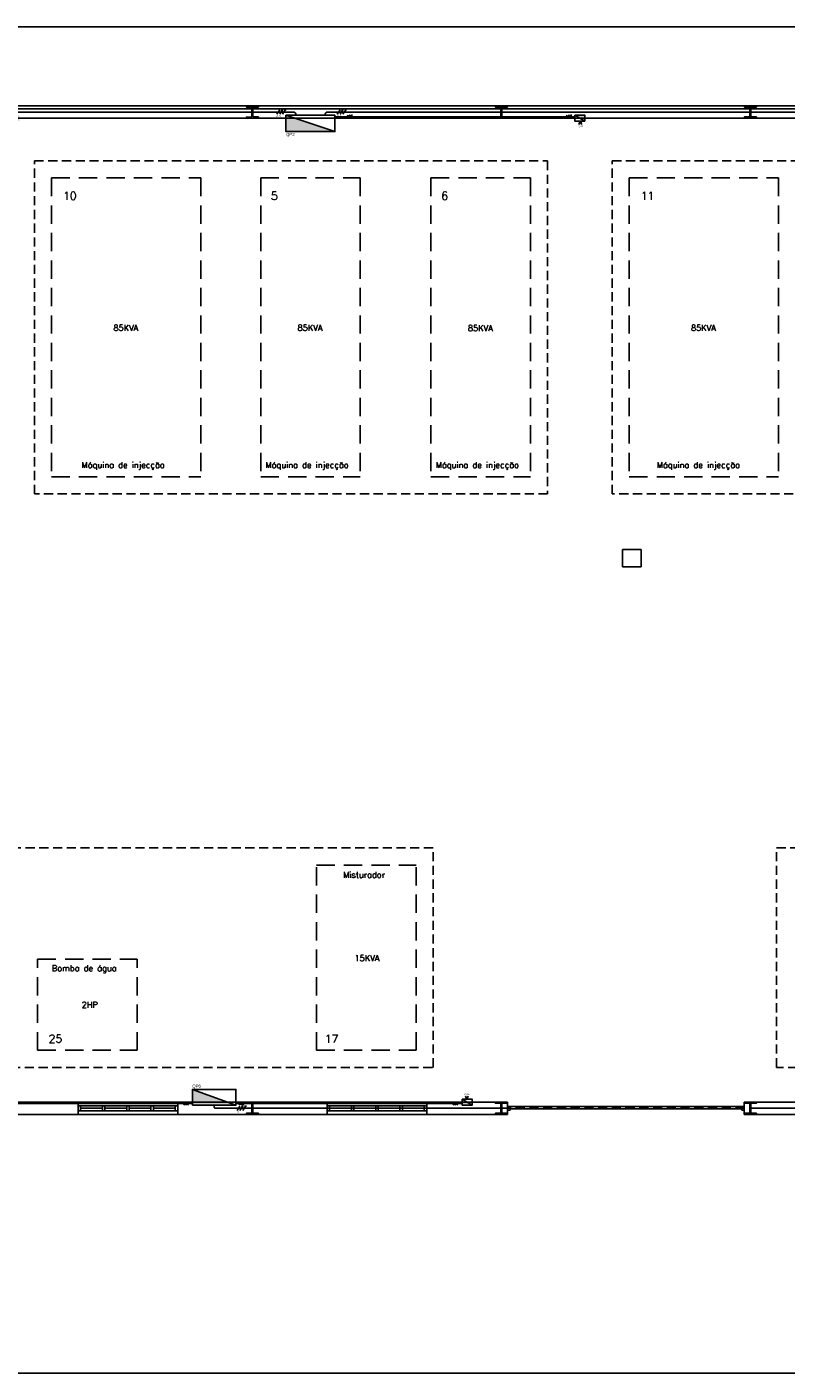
# Model space of a CAD drawing. Header units: millimetres. Extents: x -559 to 10735, y -2326 to 222.
# Tile 37 of 106: x 134 to 176, y 73 to 147. Entities that reach past the tile are written whole.
import ezdxf

# ---------------------------------------------------------------- set-up
doc = ezdxf.new("R2010")
doc.units = ezdxf.units.MM
doc.header["$LTSCALE"] = 4
doc.linetypes.add('HIDDEN', pattern=[0.375, 0.25, -0.125])
doc.linetypes.add('HIDDEN2', pattern=[0.1875, 0.125, -0.0625])
for name, color, linetype in [('Caminhos entre Quadros Eletricos', 2, 'Continuous'), ('Extremos da Area Total', 253, 'Continuous'), ('Identificaçao de Comodos', 251, 'Continuous'), ('Planta Baixa', 251, 'Continuous'), ('Quadros de Alimentaçao', 30, 'Continuous'), ('Quadros de Tomadas', 20, 'Continuous'), ('Separaçao de Cargas', 82, 'Continuous')]:
    doc.layers.add(name, color=color, linetype=linetype)
doc.styles.add('ROMANS8', font='romans8', dxfattribs={"height": 0.2})

# ---------------------------------------------------------------- blocks, each defined once
blk = doc.blocks.new('AUW01D3S-flat-19-flat-1')
at = {"color": 9}
for p, q in [((0, 0.125), (-2, 0.125)), ((0, -0.125), (-2, -0.125))]:
    blk.add_line(p, q, dxfattribs=at)
blk = doc.blocks.new('AUD18D1S-flat-49-flat-1')
at = {"color": 9}
for p, q in [((-2, -0.125), (-2, 0.125)), ((0, 0.125), (0, -0.125))]:
    blk.add_line(p, q, dxfattribs=at)
blk = doc.blocks.new('AUD19D1S-flat-49-flat-1')
at = {"color": 9}
for p, q in [((-2, 0), (-2, 0)), ((0, 0), (0, 0))]:
    blk.add_line(p, q, dxfattribs=at)
blk = doc.blocks.new('AUD37D1S-flat-137-flat-1')
at = {"color": 9}
for p, q in [((-0.05, 0.05), (-0.05, -0.05)), ((0, 0.05), (-0.05, 0.05)), ((0, -0.05), (0, 0.05)), ((-0.05, -0.05), (0, -0.05))]:
    blk.add_line(p, q, dxfattribs=at)
at = {"color": 9, "width": 0.5, "flags": 3}
for p in [(-0.05, 0), (-0.05, -0.05)]:
    blk.add_attdef('JAMBPT', p, '', height=0.01, rotation=180, dxfattribs=at)
at = {"color": 9, "oblique": 36.8699, "width": 1.25, "flags": 3}
for p in [(-0.05, 0.05), (-0.05, 0), (-0.05, -0.05)]:
    blk.add_attdef('JAMBPT', p, '', height=0.00632, rotation=243.4349, dxfattribs=at)
blk = doc.blocks.new('AUD37D1S-flat-136-flat-1')
at = {"color": 9}
for p, q in [((0, -0.05), (0, 0.05)), ((0, 0.05), (0.05, 0.05)), ((0.05, 0.05), (0.05, -0.05)), ((0.05, -0.05), (0, -0.05))]:
    blk.add_line(p, q, dxfattribs=at)
at = {"color": 9, "text_generation_flag": 4, "width": 1.25, "flags": 3}
for p in [(0.05, 0.05), (0.05, 0), (0.05, -0.05)]:
    blk.add_attdef('JAMBPT', p, '', height=0.00632, rotation=296.5651, dxfattribs=at)
at = {"color": 9, "text_generation_flag": 4, "width": 0.5, "flags": 3}
for p in [(0.05, 0), (0.05, -0.05)]:
    blk.add_attdef('JAMBPT', p, '', height=0.01, dxfattribs=at)
blk = doc.blocks.new('AUD40D1S-flat-38-flat-1')
at = {"color": 9}
for p, q in [((-1, 0.05), (-1, -0.05)), ((1, 0.05), (-1, 0.05)), ((1, -0.05), (1, 0.05)), ((-1, -0.05), (1, -0.05))]:
    blk.add_line(p, q, dxfattribs=at)
blk = doc.blocks.new('AUD40D1S-flat-37-flat-1')
at = {"color": 9}
for p, q in [((-1, 0.05), (-1, -0.05)), ((1, 0.05), (-1, 0.05)), ((1, -0.05), (1, 0.05)), ((-1, -0.05), (1, -0.05))]:
    blk.add_line(p, q, dxfattribs=at)
blk = doc.blocks.new('AUD37D1S-flat-135-flat-1')
at = {"color": 9}
for p, q in [((-0.05, 0.05), (-0.05, -0.05)), ((0, 0.05), (-0.05, 0.05)), ((0, -0.05), (0, 0.05)), ((-0.05, -0.05), (0, -0.05))]:
    blk.add_line(p, q, dxfattribs=at)
at = {"color": 9, "width": 0.5, "flags": 3}
for p in [(-0.05, 0), (-0.05, -0.05)]:
    blk.add_attdef('JAMBPT', p, '', height=0.01, rotation=180, dxfattribs=at)
at = {"color": 9, "oblique": 36.8699, "width": 1.25, "flags": 3}
for p in [(-0.05, 0.05), (-0.05, 0), (-0.05, -0.05)]:
    blk.add_attdef('JAMBPT', p, '', height=0.00632, rotation=243.4349, dxfattribs=at)
blk = doc.blocks.new('AUD37D1S-flat-134-flat-1')
at = {"color": 9}
for p, q in [((-0.05, 0.05), (-0.05, -0.05)), ((0, 0.05), (-0.05, 0.05)), ((0, -0.05), (0, 0.05)), ((-0.05, -0.05), (0, -0.05))]:
    blk.add_line(p, q, dxfattribs=at)
at = {"color": 9, "width": 0.5, "flags": 3}
for p in [(-0.05, 0), (-0.05, -0.05)]:
    blk.add_attdef('JAMBPT', p, '', height=0.01, rotation=180, dxfattribs=at)
at = {"color": 9, "oblique": 36.8699, "width": 1.25, "flags": 3}
for p in [(-0.05, 0.05), (-0.05, 0), (-0.05, -0.05)]:
    blk.add_attdef('JAMBPT', p, '', height=0.00632, rotation=243.4349, dxfattribs=at)
blk = doc.blocks.new('AUD37D1S-flat-133-flat-1')
at = {"color": 9}
for p, q in [((-0.05, 0.05), (-0.05, -0.05)), ((0, 0.05), (-0.05, 0.05)), ((0, -0.05), (0, 0.05)), ((-0.05, -0.05), (0, -0.05))]:
    blk.add_line(p, q, dxfattribs=at)
at = {"color": 9, "width": 0.5, "flags": 3}
for p in [(-0.05, 0), (-0.05, -0.05)]:
    blk.add_attdef('JAMBPT', p, '', height=0.01, rotation=180, dxfattribs=at)
at = {"color": 9, "oblique": 36.8699, "width": 1.25, "flags": 3}
for p in [(-0.05, 0.05), (-0.05, 0), (-0.05, -0.05)]:
    blk.add_attdef('JAMBPT', p, '', height=0.00632, rotation=243.4349, dxfattribs=at)
blk = doc.blocks.new('AUW01D1S-flat-56-flat-1')
at = {"color": 9}
blk.add_line((0.21875, 0), (-0.21875, 0), dxfattribs=at)
blk = doc.blocks.new('AUW01D1S-flat-55-flat-1')
at = {"color": 9}
blk.add_line((0.21875, 0), (-0.21875, 0), dxfattribs=at)
blk = doc.blocks.new('AUW01D1S-flat-54-flat-1')
at = {"color": 9}
blk.add_line((0.21875, 0), (-0.21875, 0), dxfattribs=at)
blk = doc.blocks.new('AUW01D1S-flat-53-flat-1')
at = {"color": 9}
blk.add_line((0.21875, 0), (-0.21875, 0), dxfattribs=at)
blk = doc.blocks.new('AUW01D3S-flat-18-flat-1')
at = {"color": 9}
for p, q in [((0, 0.125), (-2, 0.125)), ((0, -0.125), (-2, -0.125))]:
    blk.add_line(p, q, dxfattribs=at)
blk = doc.blocks.new('AUD18D1S-flat-48-flat-1')
at = {"color": 9}
for p, q in [((-2, -0.125), (-2, 0.125)), ((0, 0.125), (0, -0.125))]:
    blk.add_line(p, q, dxfattribs=at)
blk = doc.blocks.new('AUD19D1S-flat-48-flat-1')
at = {"color": 9}
for p, q in [((-2, 0), (-2, 0)), ((0, 0), (0, 0))]:
    blk.add_line(p, q, dxfattribs=at)
blk = doc.blocks.new('AUD37D1S-flat-132-flat-1')
at = {"color": 9}
for p, q in [((-0.05, 0.05), (-0.05, -0.05)), ((0, 0.05), (-0.05, 0.05)), ((0, -0.05), (0, 0.05)), ((-0.05, -0.05), (0, -0.05))]:
    blk.add_line(p, q, dxfattribs=at)
at = {"color": 9, "width": 0.5, "flags": 3}
for p in [(-0.05, 0), (-0.05, -0.05)]:
    blk.add_attdef('JAMBPT', p, '', height=0.01, rotation=180, dxfattribs=at)
at = {"color": 9, "oblique": 36.8699, "width": 1.25, "flags": 3}
for p in [(-0.05, 0.05), (-0.05, 0), (-0.05, -0.05)]:
    blk.add_attdef('JAMBPT', p, '', height=0.00632, rotation=243.4349, dxfattribs=at)
blk = doc.blocks.new('AUD37D1S-flat-131-flat-1')
at = {"color": 9}
for p, q in [((0, -0.05), (0, 0.05)), ((0, 0.05), (0.05, 0.05)), ((0.05, 0.05), (0.05, -0.05)), ((0.05, -0.05), (0, -0.05))]:
    blk.add_line(p, q, dxfattribs=at)
at = {"color": 9, "text_generation_flag": 4, "width": 1.25, "flags": 3}
for p in [(0.05, 0.05), (0.05, 0), (0.05, -0.05)]:
    blk.add_attdef('JAMBPT', p, '', height=0.00632, rotation=296.5651, dxfattribs=at)
at = {"color": 9, "text_generation_flag": 4, "width": 0.5, "flags": 3}
for p in [(0.05, 0), (0.05, -0.05)]:
    blk.add_attdef('JAMBPT', p, '', height=0.01, dxfattribs=at)
blk = doc.blocks.new('AUD40D1S-flat-36-flat-1')
at = {"color": 9}
for p, q in [((-1, 0.05), (-1, -0.05)), ((1, 0.05), (-1, 0.05)), ((1, -0.05), (1, 0.05)), ((-1, -0.05), (1, -0.05))]:
    blk.add_line(p, q, dxfattribs=at)
blk = doc.blocks.new('AUD40D1S-flat-35-flat-1')
at = {"color": 9}
for p, q in [((-1, 0.05), (-1, -0.05)), ((1, 0.05), (-1, 0.05)), ((1, -0.05), (1, 0.05)), ((-1, -0.05), (1, -0.05))]:
    blk.add_line(p, q, dxfattribs=at)
blk = doc.blocks.new('AUD37D1S-flat-130-flat-1')
at = {"color": 9}
for p, q in [((-0.05, 0.05), (-0.05, -0.05)), ((0, 0.05), (-0.05, 0.05)), ((0, -0.05), (0, 0.05)), ((-0.05, -0.05), (0, -0.05))]:
    blk.add_line(p, q, dxfattribs=at)
at = {"color": 9, "width": 0.5, "flags": 3}
for p in [(-0.05, 0), (-0.05, -0.05)]:
    blk.add_attdef('JAMBPT', p, '', height=0.01, rotation=180, dxfattribs=at)
at = {"color": 9, "oblique": 36.8699, "width": 1.25, "flags": 3}
for p in [(-0.05, 0.05), (-0.05, 0), (-0.05, -0.05)]:
    blk.add_attdef('JAMBPT', p, '', height=0.00632, rotation=243.4349, dxfattribs=at)
blk = doc.blocks.new('AUD37D1S-flat-129-flat-1')
at = {"color": 9}
for p, q in [((-0.05, 0.05), (-0.05, -0.05)), ((0, 0.05), (-0.05, 0.05)), ((0, -0.05), (0, 0.05)), ((-0.05, -0.05), (0, -0.05))]:
    blk.add_line(p, q, dxfattribs=at)
at = {"color": 9, "width": 0.5, "flags": 3}
for p in [(-0.05, 0), (-0.05, -0.05)]:
    blk.add_attdef('JAMBPT', p, '', height=0.01, rotation=180, dxfattribs=at)
at = {"color": 9, "oblique": 36.8699, "width": 1.25, "flags": 3}
for p in [(-0.05, 0.05), (-0.05, 0), (-0.05, -0.05)]:
    blk.add_attdef('JAMBPT', p, '', height=0.00632, rotation=243.4349, dxfattribs=at)
blk = doc.blocks.new('AUD37D1S-flat-128-flat-1')
at = {"color": 9}
for p, q in [((-0.05, 0.05), (-0.05, -0.05)), ((0, 0.05), (-0.05, 0.05)), ((0, -0.05), (0, 0.05)), ((-0.05, -0.05), (0, -0.05))]:
    blk.add_line(p, q, dxfattribs=at)
at = {"color": 9, "width": 0.5, "flags": 3}
for p in [(-0.05, 0), (-0.05, -0.05)]:
    blk.add_attdef('JAMBPT', p, '', height=0.01, rotation=180, dxfattribs=at)
at = {"color": 9, "oblique": 36.8699, "width": 1.25, "flags": 3}
for p in [(-0.05, 0.05), (-0.05, 0), (-0.05, -0.05)]:
    blk.add_attdef('JAMBPT', p, '', height=0.00632, rotation=243.4349, dxfattribs=at)
blk = doc.blocks.new('AUW01D1S-flat-52-flat-1')
at = {"color": 9}
blk.add_line((0.21875, 0), (-0.21875, 0), dxfattribs=at)
blk = doc.blocks.new('AUW01D1S-flat-51-flat-1')
at = {"color": 9}
blk.add_line((0.21875, 0), (-0.21875, 0), dxfattribs=at)
blk = doc.blocks.new('AUW01D1S-flat-50-flat-1')
at = {"color": 9}
blk.add_line((0.21875, 0), (-0.21875, 0), dxfattribs=at)
blk = doc.blocks.new('AUW01D1S-flat-49-flat-1')
at = {"color": 9}
blk.add_line((0.21875, 0), (-0.21875, 0), dxfattribs=at)
blk = doc.blocks.new('AUD18D1S-flat-23-flat-1')
at = {"color": 9}
for p, q in [((0, -0.125), (0, 0.125)), ((4.75, 0.125), (4.75, -0.125))]:
    blk.add_line(p, q, dxfattribs=at)
blk = doc.blocks.new('AUD19D1S-flat-23-flat-1')
at = {"color": 9}
for p, q in [((0, 0), (0, 0)), ((4.75, 0), (4.75, 0))]:
    blk.add_line(p, q, dxfattribs=at)
blk = doc.blocks.new('AUD37D1S-flat-64-flat-1')
at = {"color": 9}
for p, q in [((0, 0.0375), (0, -0.0375)), ((0.05, 0.0375), (0, 0.0375)), ((0.05, -0.0375), (0.05, 0.0375)), ((0, -0.0375), (0.05, -0.0375))]:
    blk.add_line(p, q, dxfattribs=at)
at = {"color": 9, "oblique": 22.61986, "width": 1.083333, "flags": 3}
for p in [(0.05, 0.0375), (0.05, 0), (0.05, -0.0375)]:
    blk.add_attdef('JAMBPT', p, '', height=0.00588, rotation=56.30993, dxfattribs=at)
at = {"color": 9, "width": 0.666667, "flags": 3}
for p in [(0.05, 0.0375), (0.05, 0)]:
    blk.add_attdef('JAMBPT', p, '', height=0.0075, dxfattribs=at)
blk = doc.blocks.new('AUD37D1S-flat-63-flat-1')
at = {"color": 9}
for p, q in [((-0.05, 0.0375), (0, 0.0375)), ((-0.05, -0.0375), (-0.05, 0.0375)), ((0, 0.0375), (0, -0.0375)), ((0, -0.0375), (-0.05, -0.0375))]:
    blk.add_line(p, q, dxfattribs=at)
at = {"color": 9, "text_generation_flag": 4, "flags": 3}
for p, height, rotation, width in [((-0.05, 0.0375), 0.0075, 180, 0.666667), ((-0.05, 0), 0.0075, 180, 0.666667), ((-0.05, 0.0375), 0.00588, 123.69007, 1.083333), ((-0.05, 0), 0.00588, 123.69007, 1.083333), ((-0.05, -0.0375), 0.00588, 123.69007, 1.083333)]:
    blk.add_attdef('JAMBPT', p, '', height=height, rotation=rotation, dxfattribs=dict(at, width=width))
blk = doc.blocks.new('AUD41D1S-flat-13-flat-1')
at = {"color": 9}
for p, q in [((-2.375, 0.0375), (-2.375, -0.0375)), ((2.375, -0.0375), (2.375, 0.0375))]:
    blk.add_line(p, q, dxfattribs=at)
blk = doc.blocks.new('AUD10D1S-flat-2-flat-1')
at = {"color": 9}
for p, q in [((0, 0), (0, -0.05)), ((4.65, 0), (0, 0)), ((4.65, -0.05), (4.65, 0)), ((0, -0.05), (4.65, -0.05))]:
    blk.add_line(p, q, dxfattribs=at)

msp = doc.modelspace()

# ---------------------------------------------------------------- hatches: boundary and pattern name
at = {"layer": 'Quadros de Alimentaçao'}
h = msp.add_hatch(color=256, dxfattribs=at)
h.dxf.hatch_style = 1
h.paths.add_polyline_path([(181.698, 141.876), (181.199, 141.876), (181.199, 141.146), (183.874, 141.146)])
h.paths.add_polyline_path([(181.199, 142.043), (181.199, 141.876), (181.698, 141.876)])
h.paths.add_polyline_path([(195.099, 141.876), (194.473, 141.876), (194.473, 140.697), (199.511, 140.697)])
h.paths.add_polyline_path([(194.473, 142.043), (194.473, 141.876), (195.099, 141.876)])
h.paths.add_polyline_path([(209.16, 141.876), (208.661, 141.876), (208.661, 141.146), (211.335, 141.146)])
h.paths.add_polyline_path([(208.661, 142.043), (208.661, 141.876), (209.16, 141.876)])
h.paths.add_polyline_path([(238.446, 141.876), (237.957, 141.876), (237.957, 141.143), (240.631, 141.143)])
h.paths.add_polyline_path([(237.957, 142.04), (237.957, 141.876), (238.446, 141.876)])
h.paths.add_polyline_path([(89.23, 119.643), (89.23, 118.738), (93.191, 118.738)])
h.paths.add_polyline_path([(85.062, 141.876), (84.33, 141.876), (84.33, 141.138), (88.291, 141.138)])
h.paths.add_polyline_path([(84.33, 142.043), (84.33, 141.876), (85.062, 141.876)])
h.paths.add_polyline_path([(148.3, 142.043), (148.3, 141.876), (148.799, 141.876)])
h.paths.add_polyline_path([(148.799, 141.876), (148.3, 141.876), (148.3, 141.146), (150.974, 141.146)])
h.paths.add_polyline_path([(113.926, 142.043), (113.926, 141.876), (114.426, 141.876)])
h.paths.add_polyline_path([(114.426, 141.876), (113.926, 141.876), (113.926, 141.472), (115.634, 141.472)])
h.paths.add_polyline_path([(62.998, 119.231), (62.998, 118.738), (64.346, 118.738)])
h.paths.add_polyline_path([(64.346, 118.738), (62.998, 118.738), (62.998, 118.67), (64.532, 118.67)])
h.paths.add_polyline_path([(55.125, 95.926), (54.29, 93.554), (55.125, 93.554)])
h.paths.add_polyline_path([(55.295, 96.408), (55.125, 95.926), (55.125, 93.554), (55.295, 93.554)])
h = msp.add_hatch(dxfattribs=at)
h.set_pattern_fill('ANGLE', color=256)
h.set_pattern_definition([(0, (0, 0), (0, 6.985), [5.08, -1.905]), (90, (0, 0), (-6.985, 4e-16), [5.08, -1.905])])
h.paths.add_polyline_path([(148.799, 141.876), (148.3, 141.876), (148.3, 141.146), (150.974, 141.146)])
h.paths.add_polyline_path([(148.3, 142.043), (148.3, 141.876), (148.799, 141.876)])
h.paths.add_polyline_path([(181.199, 142.043), (181.199, 141.876), (181.698, 141.876)])
h.paths.add_polyline_path([(181.698, 141.876), (181.199, 141.876), (181.199, 141.146), (183.874, 141.146)])
h = msp.add_hatch(color=256, dxfattribs=at)
h.dxf.hatch_style = 1
h.paths.add_polyline_path([(143.189, 88.865), (143.189, 88.177), (145.092, 88.177)])
h.paths.add_polyline_path([(145.092, 88.177), (143.189, 88.177), (143.189, 88.007), (145.562, 88.007)])
at = {"layer": 'Quadros de Tomadas'}
h = msp.add_hatch(color=256, dxfattribs=at)
h.dxf.hatch_style = 1
h.paths.add_polyline_path([(212.568, 88.177), (212.303, 88.177), (212.303, 88.007), (212.841, 88.007)])
h.paths.add_polyline_path([(212.303, 88.341), (212.303, 88.177), (212.568, 88.177)])
h.paths.add_polyline_path([(158.189, 88.177), (157.924, 88.177), (157.924, 88.007), (158.462, 88.007)])
h.paths.add_polyline_path([(157.924, 88.341), (157.924, 88.177), (158.189, 88.177)])
h.paths.add_polyline_path([(103.576, 88.177), (103.361, 88.177), (103.361, 87.975), (103.899, 87.975)])
h.paths.add_polyline_path([(103.361, 88.31), (103.361, 88.177), (103.576, 88.177)])
h.paths.add_polyline_path([(133.742, 142.043), (133.204, 142.043), (133.473, 141.876), (133.742, 141.876)])
h.paths.add_polyline_path([(133.742, 141.876), (133.473, 141.876), (133.742, 141.709)])
h.paths.add_polyline_path([(164.616, 142.043), (164.077, 142.043), (164.347, 141.876), (164.616, 141.876)])
h.paths.add_polyline_path([(164.616, 141.876), (164.347, 141.876), (164.616, 141.709)])
h.paths.add_polyline_path([(223.968, 142.043), (223.429, 142.043), (223.699, 141.876), (223.968, 141.876)])
h.paths.add_polyline_path([(223.968, 141.876), (223.699, 141.876), (223.968, 141.709)])

# ---------------------------------------------------------------- linework, layer by layer
at = {"layer": 'Caminhos entre Quadros Eletricos'}
for p, q in [((195.11, 142.386), (79.161, 142.386)), ((115.745, 142.216), (148.672, 142.216)), ((147.805, 142.096), (147.958, 142.335)), ((147.958, 142.096), (148.08, 142.287)), ((148.11, 142.335), (148.111, 142.335)), ((148.111, 142.096), (148.263, 142.335)), ((148.212, 142.335), (148.315, 142.335)), ((150.602, 142.216), (181.574, 142.216)), ((151.101, 142.096), (151.254, 142.335)), ((151.254, 142.096), (151.375, 142.287)), ((151.406, 142.096), (151.559, 142.335)), ((151.507, 142.335), (151.611, 142.335)), ((144.375, 87.918), (144.375, 88.007)), ((144.459, 87.837), (160.089, 87.837)), ((145.636, 87.717), (145.788, 87.956)), ((145.788, 87.717), (145.91, 87.908)), ((145.941, 87.956), (145.941, 87.956)), ((145.941, 87.717), (146.094, 87.956)), ((146.042, 87.956), (146.145, 87.956)), ((173.63, 87.837), (202.852, 87.837))]:
    msp.add_line(p, q, dxfattribs=at)
at = {"layer": 'Caminhos entre Quadros Eletricos', "linetype": 'HIDDEN2'}
msp.add_line((160.089, 87.837), (173.63, 87.837), dxfattribs=at)
at = {"layer": 'Caminhos entre Quadros Eletricos'}
for points in [[(148.847, 142.043, 0.419009), (148.672, 142.216, -0.008172)], [(150.427, 142.043, -0.419009), (150.602, 142.216, 0.008172)], [(144.375, 87.918, 0.422964), (144.459, 87.837, -0.014893)]]:
    msp.add_lwpolyline(points, format="xyb", dxfattribs=at)
for centre in [(148.095, 142.311), (151.391, 142.311), (145.925, 87.932)]:
    msp.add_circle(centre, 0.0286, dxfattribs=at)
at = {"layer": 'Extremos da Area Total'}
msp.add_lwpolyline([(21.355, 138.299), (21.355, 146.86), (275.645, 146.86), (275.645, 73.385), (21.355, 73.385), (21.355, 136.858)], dxfattribs=at)
at = {"layer": 'Planta Baixa'}
for p, q in [((94.195, 142.556), (245.709, 142.556)), ((94.195, 141.876), (245.709, 141.876)), ((136.951, 88.177), (128.794, 88.177)), ((150.546, 88.177), (142.389, 88.177)), ((160.402, 88.177), (155.984, 88.177)), ((177.735, 88.177), (173.317, 88.177)), ((128.794, 87.497), (136.951, 87.497)), ((142.389, 87.497), (150.546, 87.497)), ((155.984, 87.497), (160.402, 87.497)), ((166.86, 87.939), (166.86, 87.803)), ((173.317, 87.497), (177.735, 87.497))]:
    msp.add_line(p, q, dxfattribs=at)
at = {"layer": 'Planta Baixa', "linetype": 'HIDDEN'}
for p, q in [((135.498, 138.618), (143.655, 138.618)), ((135.498, 138.618), (135.498, 122.304)), ((143.655, 138.618), (143.655, 122.304)), ((146.918, 138.618), (152.356, 138.618)), ((146.918, 138.618), (146.918, 122.304)), ((152.356, 138.618), (152.356, 122.304)), ((156.217, 138.618), (161.655, 138.618)), ((156.217, 138.618), (156.217, 122.304)), ((161.655, 138.618), (161.655, 122.304)), ((167.038, 138.618), (167.038, 122.304)), ((167.038, 138.618), (175.195, 138.618)), ((175.195, 138.618), (175.195, 122.304)), ((135.498, 122.304), (143.655, 122.304)), ((146.918, 122.304), (152.356, 122.304)), ((156.217, 122.304), (161.655, 122.304)), ((167.038, 122.304), (175.195, 122.304)), ((149.963, 91.001), (149.963, 101.116)), ((149.963, 101.116), (155.401, 101.116)), ((155.401, 91.001), (155.401, 101.116)), ((134.737, 95.977), (140.175, 95.977)), ((134.737, 91.001), (134.737, 95.977)), ((140.175, 91.001), (140.175, 95.977)), ((134.737, 91.001), (140.175, 91.001)), ((149.963, 91.001), (155.401, 91.001))]:
    msp.add_line(p, q, dxfattribs=at)
at = {"layer": 'Planta Baixa'}
for points in [[(146.143, 141.888), (146.142, 141.942), (146.414, 141.944, 0.414214), (146.441, 141.971), (146.439, 142.46, 0.414214), (146.412, 142.488), (146.14, 142.486), (146.139, 142.541), (146.792, 142.544), (146.792, 142.489), (146.52, 142.488, 0.414214), (146.493, 142.461), (146.496, 141.971, 0.414214), (146.523, 141.944), (146.795, 141.946), (146.795, 141.891)], [(160.388, 142.542), (160.388, 142.488), (160.116, 142.488, 0.414214), (160.089, 142.461), (160.089, 141.971, 0.414214), (160.116, 141.944), (160.388, 141.944), (160.388, 141.89), (159.736, 141.89), (159.736, 141.944), (160.008, 141.944, 0.414214), (160.035, 141.971), (160.035, 142.461, 0.414214), (160.008, 142.488), (159.736, 142.488), (159.736, 142.542)], [(173.983, 142.542), (173.983, 142.488), (173.711, 142.488, 0.414214), (173.684, 142.461), (173.684, 141.971, 0.414214), (173.711, 141.944), (173.983, 141.944), (173.983, 141.89), (173.331, 141.89), (173.331, 141.944), (173.603, 141.944, 0.414214), (173.63, 141.971), (173.63, 142.461, 0.414214), (173.603, 142.488), (173.331, 142.488), (173.331, 142.542)], [(146.143, 88.165), (146.142, 88.11), (146.414, 88.109, -0.414214), (146.441, 88.081), (146.439, 87.592, -0.414214), (146.412, 87.565), (146.14, 87.566), (146.139, 87.512), (146.792, 87.509), (146.792, 87.563), (146.52, 87.564, -0.414214), (146.493, 87.592), (146.496, 88.081, -0.414214), (146.523, 88.108), (146.795, 88.107), (146.795, 88.161)], [(160.388, 87.51), (160.388, 87.565), (160.116, 87.565, -0.414214), (160.089, 87.592), (160.089, 88.081, -0.414214), (160.116, 88.109), (160.388, 88.109), (160.388, 88.163), (159.736, 88.163), (159.736, 88.109), (160.008, 88.109, -0.414214), (160.035, 88.081), (160.035, 87.592, -0.414214), (160.008, 87.565), (159.736, 87.565), (159.736, 87.51)], [(173.983, 87.51), (173.983, 87.565), (173.711, 87.565, -0.414214), (173.684, 87.592), (173.684, 88.081, -0.414214), (173.711, 88.109), (173.983, 88.109), (173.983, 88.163), (173.331, 88.163), (173.331, 88.109), (173.603, 88.109, -0.414214), (173.63, 88.081), (173.63, 87.592, -0.414214), (173.603, 87.565), (173.331, 87.565), (173.331, 87.51)]]:
    msp.add_lwpolyline(points, format="xyb", close=True, dxfattribs=at)
msp.add_lwpolyline([(166.673, 117.397), (167.687, 117.397), (167.687, 118.333), (166.673, 118.333)], close=True, dxfattribs=at)
at = {"layer": 'Quadros de Alimentaçao'}
for p, q in [((148.3, 142.043), (150.974, 141.146)), ((143.189, 88.865), (145.562, 88.007))]:
    msp.add_line(p, q, dxfattribs=at)
for points in [[(148.3, 142.043), (150.974, 142.043), (150.974, 141.146), (148.3, 141.146)], [(143.189, 88.007), (145.562, 88.007), (145.562, 88.865), (143.189, 88.865)]]:
    msp.add_lwpolyline(points, close=True, dxfattribs=at)
at = {"layer": 'Quadros de Tomadas'}
for p, q in [((150.974, 141.96), (164.077, 141.96)), ((151.597, 141.88), (151.699, 142.039)), ((151.699, 141.88), (151.78, 142.007)), ((151.8, 141.88), (151.902, 142.039)), ((151.868, 142.039), (151.937, 142.039)), ((163.558, 141.88), (163.66, 142.039)), ((163.66, 141.88), (163.741, 142.007)), ((163.762, 141.88), (163.863, 142.039)), ((163.829, 142.039), (163.898, 142.039)), ((164.616, 141.709), (164.077, 142.043)), ((164.444, 141.621), (164.289, 141.621)), ((164.366, 141.621), (164.366, 141.709)), ((142.716, 88.012), (142.818, 88.171)), ((142.919, 88.012), (143.021, 88.171)), ((142.987, 88.171), (143.056, 88.171)), ((145.749, 88.012), (145.851, 88.171)), ((145.953, 88.012), (146.055, 88.171)), ((146.02, 88.171), (146.089, 88.171)), ((157.423, 88.012), (157.525, 88.171)), ((157.627, 88.012), (157.728, 88.171)), ((157.694, 88.171), (157.763, 88.171)), ((157.924, 88.341), (158.462, 88.007)), ((158.096, 88.429), (158.251, 88.429)), ((158.173, 88.429), (158.173, 88.341)), ((143.189, 88.092), (103.899, 88.092)), ((142.818, 88.012), (142.899, 88.139)), ((145.562, 88.092), (157.924, 88.092)), ((145.851, 88.012), (145.932, 88.139)), ((157.525, 88.012), (157.606, 88.139))]:
    msp.add_line(p, q, dxfattribs=at)
for points in [[(164.616, 141.709), (164.077, 141.709), (164.077, 142.043), (164.616, 142.043)], [(157.924, 88.341), (158.462, 88.341), (158.462, 88.007), (157.924, 88.007)]]:
    msp.add_lwpolyline(points, close=True, dxfattribs=at)
for points in [[(164.289, 141.709), (164.444, 141.709)], [(158.251, 88.341), (158.096, 88.341)]]:
    msp.add_lwpolyline(points, dxfattribs=at)
for centre in [(151.79, 142.023), (163.751, 142.023), (142.909, 88.155), (145.942, 88.155), (157.616, 88.155)]:
    msp.add_circle(centre, 0.0191, dxfattribs=at)
for centre, start, end in [((164.366, 141.543), 0, 180), ((158.173, 88.507), 180, 0)]:
    msp.add_arc(centre, 0.0775, start, end, dxfattribs=at)
at = {"layer": 'Separaçao de Cargas', "linetype": 'HIDDEN2'}
for points in [[(134.57, 139.546), (162.584, 139.546), (162.584, 121.375), (134.57, 121.375)], [(166.11, 139.546), (196.244, 139.546), (196.244, 121.375), (166.11, 121.375)], [(156.33, 102.045), (102.54, 102.045), (102.54, 90.073), (156.33, 90.073)], [(175.082, 102.045), (211.471, 102.045), (211.471, 90.073), (175.082, 90.073)]]:
    msp.add_lwpolyline(points, close=True, dxfattribs=at)

# ---------------------------------------------------------------- block references
at = {"layer": 'Planta Baixa', "xscale": 2.718962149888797, "yscale": 2.718962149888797, "zscale": 2.718962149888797}
for name, p in [('AUW01D3S-flat-18-flat-1', (142.389, 87.837)), ('AUD18D1S-flat-48-flat-1', (142.389, 87.837)), ('AUW01D3S-flat-19-flat-1', (155.984, 87.837)), ('AUD18D1S-flat-49-flat-1', (155.984, 87.837)), ('AUD18D1S-flat-23-flat-1', (160.402, 87.837)), ('AUD37D1S-flat-131-flat-1', (136.951, 87.837)), ('AUD40D1S-flat-36-flat-1', (139.67, 87.837)), ('AUD40D1S-flat-35-flat-1', (139.67, 87.837)), ('AUD19D1S-flat-48-flat-1', (142.389, 87.837)), ('AUW01D1S-flat-49-flat-1', (137.682, 87.837)), ('AUD37D1S-flat-128-flat-1', (138.412, 87.837)), ('AUW01D1S-flat-50-flat-1', (139.007, 87.837)), ('AUD37D1S-flat-129-flat-1', (139.738, 87.837)), ('AUW01D1S-flat-51-flat-1', (140.333, 87.837)), ('AUD37D1S-flat-130-flat-1', (141.063, 87.837)), ('AUW01D1S-flat-52-flat-1', (141.658, 87.837)), ('AUD37D1S-flat-132-flat-1', (142.389, 87.837)), ('AUD37D1S-flat-136-flat-1', (150.546, 87.837)), ('AUD40D1S-flat-38-flat-1', (153.265, 87.837)), ('AUD40D1S-flat-37-flat-1', (153.265, 87.837)), ('AUD19D1S-flat-49-flat-1', (155.984, 87.837)), ('AUW01D1S-flat-53-flat-1', (151.276, 87.837)), ('AUD37D1S-flat-133-flat-1', (152.007, 87.837)), ('AUW01D1S-flat-54-flat-1', (152.602, 87.837)), ('AUD37D1S-flat-134-flat-1', (153.333, 87.837)), ('AUW01D1S-flat-55-flat-1', (153.927, 87.837)), ('AUD37D1S-flat-135-flat-1', (154.658, 87.837)), ('AUW01D1S-flat-56-flat-1', (155.253, 87.837)), ('AUD37D1S-flat-137-flat-1', (155.984, 87.837)), ('AUD37D1S-flat-64-flat-1', (160.402, 87.837)), ('AUD41D1S-flat-13-flat-1', (166.86, 87.837)), ('AUD19D1S-flat-23-flat-1', (160.402, 87.837)), ('AUD10D1S-flat-2-flat-1', (160.538, 87.939)), ('AUD37D1S-flat-63-flat-1', (173.317, 87.837))]:
    msp.add_blockref(name, p, dxfattribs=at)

# ---------------------------------------------------------------- texts
at = {"layer": 'Caminhos entre Quadros Eletricos', "char_height": 0.0946, "attachment_point": 1}
for s, width, insert in [('13', 0.19595, (147.736, 142.057)), ('5', 0.24966, (147.945, 142.057)), ('16', 0.19595, (151.028, 142.07)), ('6', 0.24966, (151.237, 142.071)), ('3', 0.24966, (145.631, 87.69))]:
    msp.add_mtext_dynamic_manual_height_columns(s, width=width, gutter_width=0.473, heights=[0], dxfattribs=dict(at, insert=insert))
at = {"layer": 'Identificaçao de Comodos', "style": 'ROMANS8'}
for s, height, p in [('10', 0.435, (136.128, 137.424)), ('5', 0.435, (147.479, 137.424)), ('6', 0.435, (156.777, 137.424)), ('11', 0.435, (167.668, 137.424)), ('Máquina de injecção', 0.32628, (137.137, 122.786)), ('Máquina de injecção', 0.32628, (147.178, 122.786)), ('Máquina de injecção', 0.32628, (156.477, 122.786)), ('Máquina de injecção', 0.32628, (168.545, 122.786)), ('Misturador', 0.3263, (151.425, 100.423)), ('Bomba de água', 0.32628, (135.518, 95.32)), ('25', 0.435, (135.341, 91.419)), ('17', 0.435, (150.417, 91.419))]:
    msp.add_text(s, height=height, dxfattribs=at).set_placement(p)
at = {"layer": 'Quadros de Alimentaçao', "char_height": 0.1697, "attachment_point": 1}
for s, insert in [('QP2', (148.304, 141.074)), ('QP6', (143.185, 89.131))]:
    msp.add_mtext_dynamic_manual_height_columns(s, width=0.44788, gutter_width=0.849, heights=[0], dxfattribs=dict(at, insert=insert))
at = {"layer": 'Quadros de Tomadas', "char_height": 0.0991, "attachment_point": 1}
for s, insert in [('QT2', (164.265, 141.493)), ('QT5', (158.046, 88.656))]:
    msp.add_mtext_dynamic_manual_height_columns(s, width=0.37182, gutter_width=0.496, heights=[0], dxfattribs=dict(at, insert=insert))
at = {"layer": 'Separaçao de Cargas', "style": 'ROMANS8'}
for s, p in [('85KVA', (138.878, 130.276)), ('85KVA', (148.933, 130.279)), ('85KVA', (158.232, 130.261)), ('85KVA', (170.414, 130.276)), ('15KVA', (152.04, 95.874)), ('2HP', (137.145, 93.325))]:
    msp.add_text(s, height=0.3263, dxfattribs=at).set_placement(p)

doc.saveas('drawing.dxf')
